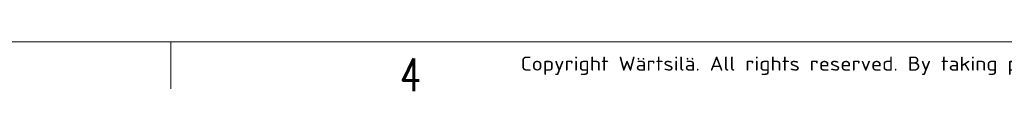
# Model space of a CAD drawing. Header units: inches. Extents: x 0 to 20790, y -12 to 14700.
# Tile 36 of 242: x 4583 to 8250, y -9 to 194. Entities that reach past the tile are written whole.
import ezdxf

# ---------------------------------------------------------------- set-up
doc = ezdxf.new("R2010")
doc.units = ezdxf.units.IN
doc.layers.add('210', color=7, linetype='Continuous', true_color=0xffffff)
doc.styles.add('iso-1', font='isocp.shx')
doc.styles.add('latin_extended', font='simplex.shx')

msp = doc.modelspace()

# ---------------------------------------------------------------- linework, layer by layer
at = {"layer": '210', "color": 7, "linetype": 'Continuous', "lineweight": 18}
for p, q in [((175, 175), (20615, 175)), ((5145, 0), (5145, 175))]:
    msp.add_line(p, q, dxfattribs=at)

# ---------------------------------------------------------------- texts
at = {"layer": '210', "color": 211, "linetype": 'Continuous', "lineweight": 13, "insert": (6448.722, 51.676), "char_height": 52.5, "attachment_point": 7, "line_spacing_factor": 0.963855, "style": 'iso-1'}
msp.add_mtext('\\W1.2083;Copyright Wärtsilä. All rights reserved. By taking possession of the drawing the recipient recognizes and honours these rights. Neither the whole nor any part of this drawing may be used in any way for construction, fabrication, marketing or any other', dxfattribs=at)
at = {"layer": '210', "color": 211, "linetype": 'Continuous', "lineweight": 18, "insert": (5998.412, -9.36), "char_height": 122.5, "attachment_point": 7, "line_spacing_factor": 0.963855, "style": 'latin_extended'}
msp.add_mtext('\\W0.7656;4', dxfattribs=at)

doc.saveas('drawing.dxf')
